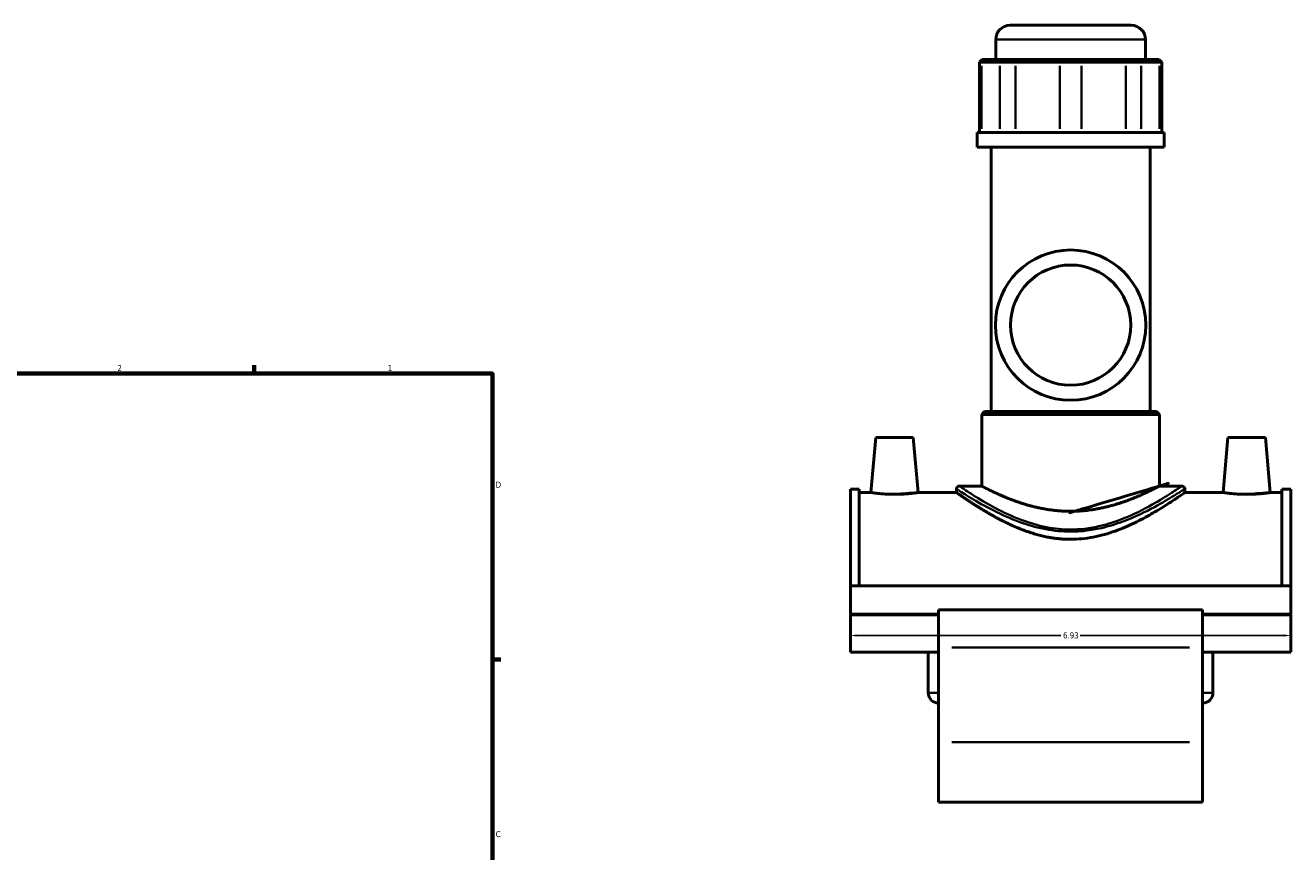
# Model space of a CAD drawing. Header units: inches. Extents: x -0.9 to 54.4, y -1.4 to 54.1.
# Tile 5 of 7: x 26.1 to 46.1, y 13.5 to 26.5. Entities that reach past the tile are written whole.
import ezdxf

# ---------------------------------------------------------------- set-up
doc = ezdxf.new("R2010")
doc.units = ezdxf.units.IN
doc.header["$MEASUREMENT"] = 0
for name, color, linetype, lineweight in [('Border (ANSI)', 7, 'Continuous', 70), ('Dimension (ANSI)', 7, 'Continuous', 25), ('Visible (ANSI)', 7, 'Continuous', 50), ('Visible Narrow (ANSI)', 7, 'Continuous', 35)]:
    doc.layers.add(name, color=color, linetype=linetype, lineweight=lineweight)
doc.styles.add('Note Text (ANSI)', font='tahoma.ttf')
doc.dimstyles.new('Default (ANSI)', dxfattribs={"dimtxt": 0.09448818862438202, "dimasz": 0.09842519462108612, "dimexe": 0.125, "dimexo": 0.0625, "dimgap": 0.03149606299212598, "dimtad": 0, "dimtih": 1, "dimtoh": 1, "dimrnd": 1e-08, "dimzin": 4, "dimdsep": 46, "dimtxsty": 'Note Text (ANSI)', "dimcen": 0.09, "dimdle": 0.3937007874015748, "dimclrd": 256, "dimclre": 256, "dimclrt": 5, "dimadec": 0, "dimazin": 1, "dimtfac": 1, "dimtofl": 0, "dimtmove": 0, "dimatfit": 3, "dimfxl": 1, "dimtolj": 1, "dimtzin": 4, "dimlwd": -1, "dimlwe": -1, "dimarcsym": 0})

# ---------------------------------------------------------------- blocks, each defined once
blk = doc.blocks.new('Borders Default Border')
at = {"layer": 'Border (ANSI)'}
for p, q in [((29.75000096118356, 21.00000006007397), (29.75000096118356, 21.13448766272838)), ((33.49999855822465, 16.49999993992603), (33.63448916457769, 16.49999993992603))]:
    blk.add_line(p, q, dxfattribs=at)
at = {"layer": 'Border (ANSI)', "flags": 128}
blk.add_lwpolyline([(0.4999999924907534, 0.9999999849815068), (0.4999999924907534, 21.00000006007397), (33.49999855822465, 21.00000006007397), (33.49999855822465, 0.9999999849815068), (0.4999999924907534, 0.9999999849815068)], dxfattribs=at)
at = {"layer": 'Border (ANSI)', "color": 5, "true_color": 0x0000ff, "char_height": 0.09448818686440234, "attachment_point": 7, "style": 'Note Text (ANSI)'}
for s, insert in [('2', (27.59635095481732, 21.04)), ('1', (31.85368325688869, 21.04)), ('D', (33.55262652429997, 19.2027559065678)), ('C', (33.552388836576, 13.70107135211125))]:
    blk.add_mtext(s, dxfattribs=dict(at, insert=insert))
blk = doc.blocks.new('*D6')
at = {"layer": 'Defpoints', "color": 0, "transparency": 16777216}
for p in [(39.13818177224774, 17.65861228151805), (46.06818177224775, 17.65861228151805), (46.06818177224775, 16.8759921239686)]:
    blk.add_point(p, dxfattribs=at)
at = {"layer": 'Dimension (ANSI)', "transparency": 16777216}
for p, q in [((39.13818177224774, 17.59611228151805), (39.13818177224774, 16.7509921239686)), ((46.06818177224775, 17.59611228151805), (46.06818177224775, 16.7509921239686)), ((39.23660696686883, 16.8759921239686), (42.45197317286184, 16.8759921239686)), ((45.96975657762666, 16.8759921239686), (42.75439037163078, 16.8759921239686))]:
    blk.add_line(p, q, dxfattribs=at)
for points in [[(39.23660696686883, 16.89239632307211), (39.23660696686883, 16.85958792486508), (39.13818177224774, 16.8759921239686)], [(45.96975657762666, 16.89239632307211), (45.96975657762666, 16.85958792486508), (46.06818177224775, 16.8759921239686)]]:
    blk.add_solid(points, dxfattribs=at)
at = {"layer": 'Dimension (ANSI)', "color": 5, "transparency": 16777216, "insert": (42.48346923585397, 16.92520339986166), "char_height": 0.09448818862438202, "attachment_point": 1, "style": 'Note Text (ANSI)'}
blk.add_mtext('\\A1;6.93', dxfattribs=at)

msp = doc.modelspace()

# ---------------------------------------------------------------- linework, layer by layer
at = {"layer": 'Visible (ANSI)'}
for p, q in [((41.64905421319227, 26.48236139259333), (43.55730933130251, 26.48236139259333)), ((41.42444791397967, 25.94546139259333), (41.42444791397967, 26.25775509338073)), ((43.78191563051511, 25.94546139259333), (43.78191563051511, 26.25775509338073)), ((41.21169732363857, 25.94546139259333), (41.16677606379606, 25.90054013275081)), ((41.20097033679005, 25.90054013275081), (41.16677606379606, 25.90054013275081)), ((41.16677606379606, 25.90054013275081), (41.16677606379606, 24.79496139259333)), ((41.20097033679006, 25.90054013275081), (41.49011250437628, 25.90054013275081)), ((41.21169732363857, 25.94546139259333), (41.24247216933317, 25.94546139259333)), ((41.5316143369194, 25.94546139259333), (41.24247216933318, 25.94546139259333)), ((41.7332246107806, 25.90054013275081), (41.49011250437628, 25.90054013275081)), ((41.5316143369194, 25.94546139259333), (41.7504152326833, 25.94546139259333)), ((41.73322461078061, 25.90054013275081), (42.43127555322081, 25.90054013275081)), ((42.44846617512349, 25.94546139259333), (41.7504152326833, 25.94546139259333)), ((42.7750879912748, 25.90054013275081), (42.43127555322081, 25.90054013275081)), ((42.44846617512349, 25.94546139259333), (42.75789736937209, 25.94546139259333)), ((43.45594831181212, 25.94546139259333), (42.75789736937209, 25.94546139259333)), ((42.7750879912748, 25.90054013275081), (43.47313893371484, 25.90054013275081)), ((43.45594831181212, 25.94546139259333), (43.67474920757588, 25.94546139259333)), ((43.71625104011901, 25.90054013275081), (43.47313893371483, 25.90054013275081)), ((43.96389137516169, 25.94546139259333), (43.67474920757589, 25.94546139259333)), ((43.71625104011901, 25.90054013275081), (44.00539320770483, 25.90054013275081)), ((43.96389137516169, 25.94546139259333), (43.9946662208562, 25.94546139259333)), ((43.9946662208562, 25.94546139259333), (44.03958748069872, 25.90054013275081)), ((44.03958748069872, 25.90054013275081), (44.00539320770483, 25.90054013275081)), ((44.03958748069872, 25.90054013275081), (44.03958748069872, 24.79496139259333)), ((44.07659909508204, 24.79496139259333), (41.12976444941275, 24.79496139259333)), ((41.12976444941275, 24.56486139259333), (41.12976444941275, 24.79496139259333)), ((44.07659909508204, 24.56486139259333), (44.07659909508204, 24.79496139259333)), ((44.07659909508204, 24.56486139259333), (41.12976444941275, 24.56486139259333)), ((41.35077704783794, 20.40259761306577), (41.35077704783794, 24.56486139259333)), ((43.85558649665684, 20.40259761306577), (43.85558649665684, 24.56486139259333)), ((41.248356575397, 20.40259761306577), (41.20343531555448, 20.35767635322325)), ((44.00292822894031, 20.35767635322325), (41.20343531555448, 20.35767635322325)), ((41.20343531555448, 19.22923068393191), (41.20343531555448, 20.35767635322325)), ((41.248356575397, 20.40259761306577), (43.95800696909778, 20.40259761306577)), ((43.95800696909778, 20.40259761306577), (44.00292822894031, 20.35767635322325)), ((44.00292822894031, 19.22923068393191), (44.00292822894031, 20.35767635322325)), ((39.53590618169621, 19.99346375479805), (39.46008382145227, 19.12681021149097)), ((40.12645736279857, 19.99346375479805), (39.53590618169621, 19.99346375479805)), ((40.12645736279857, 19.99346375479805), (40.20227972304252, 19.12681021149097)), ((45.07990618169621, 19.99346375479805), (45.00408382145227, 19.12681021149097)), ((45.07990618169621, 19.99346375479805), (45.67045736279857, 19.99346375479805)), ((45.67045736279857, 19.99346375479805), (45.74627972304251, 19.12681021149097)), ((39.13818177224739, 19.17802044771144), (39.1381817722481, 17.65896932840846)), ((39.13818177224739, 19.17802044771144), (39.27678177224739, 19.17802044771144)), ((39.2767817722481, 17.65896932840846), (39.27678177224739, 19.17802044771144)), ((39.46008382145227, 19.12681021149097), (39.27678177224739, 19.12681021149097)), ((40.8063313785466, 19.12681021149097), (40.20227972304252, 19.12681021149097)), ((40.8063313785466, 19.1843094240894), (40.8063313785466, 19.12681021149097)), ((40.85125263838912, 19.22923068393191), (41.20343531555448, 19.22923068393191)), ((44.00292822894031, 19.22923068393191), (44.35511090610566, 19.22923068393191)), ((44.40003216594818, 19.1843094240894), (44.40003216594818, 19.12681021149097)), ((45.00408382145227, 19.12681021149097), (44.40003216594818, 19.12681021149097)), ((45.92958177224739, 19.12681021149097), (45.74627972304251, 19.12681021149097)), ((45.92958177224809, 17.65896932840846), (45.92958177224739, 19.17802044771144)), ((45.92958177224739, 19.17802044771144), (46.06818177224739, 19.17802044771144)), ((46.06818177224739, 19.17802044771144), (46.0681817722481, 17.65896932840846)), ((39.1381817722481, 17.65896932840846), (39.1381817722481, 17.20975672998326)), ((46.0681817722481, 17.65896932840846), (39.1381817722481, 17.65896932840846)), ((46.0681817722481, 17.20975672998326), (46.0681817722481, 17.65896932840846)), ((40.5241817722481, 17.20975672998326), (39.1381817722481, 17.20975672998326)), ((39.13818177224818, 17.1999173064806), (39.13818177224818, 16.61594092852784)), ((40.52418177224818, 17.1999173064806), (39.13818177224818, 17.1999173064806)), ((40.36246523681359, 17.1999173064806), (40.36246523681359, 17.20975672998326)), ((40.52418177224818, 17.27808029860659), (40.52418177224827, 16.68885186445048)), ((44.68218177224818, 17.27808029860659), (40.52418177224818, 17.27808029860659)), ((44.68218177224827, 16.68885186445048), (44.68218177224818, 17.27808029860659)), ((46.0681817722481, 17.20975672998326), (44.6821817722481, 17.20975672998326)), ((46.06818177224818, 17.1999173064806), (44.68218177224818, 17.1999173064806)), ((44.84389830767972, 17.1999173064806), (44.84389830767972, 17.20975672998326)), ((46.06818177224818, 16.61594092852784), (46.06818177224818, 17.1999173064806)), ((40.52418177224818, 16.61594092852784), (39.13818177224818, 16.61594092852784)), ((40.36246523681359, 15.97333777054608), (40.36246523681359, 16.61594092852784)), ((40.52418177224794, 15.19706556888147), (40.52418177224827, 16.68885186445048)), ((44.68218177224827, 16.68885186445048), (44.68218177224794, 15.19706556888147)), ((46.06818177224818, 16.61594092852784), (44.68218177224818, 16.61594092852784)), ((44.84389830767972, 15.97333777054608), (44.84389830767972, 16.61594092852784)), ((40.52418177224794, 15.19706556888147), (40.5241817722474, 14.25285351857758)), ((44.68218177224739, 14.25285351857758), (44.68218177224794, 15.19706556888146)), ((44.68218177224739, 14.25285351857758), (40.5241817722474, 14.25285351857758))]:
    msp.add_line(p, q, dxfattribs=at)
for radius in [1.183070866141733, 0.9464566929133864]:
    msp.add_circle((42.60318177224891, 21.76236139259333), radius, dxfattribs=at)
for centre, radius, start, end in [((41.64905421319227, 26.25775509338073), 0.2246062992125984, 90, 180), ((43.55730933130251, 26.25775509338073), 0.2246062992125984, 0, 90), ((40.85125263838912, 19.1843094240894), 0.04492125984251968, 90, 180), ((44.35511090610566, 19.1843094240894), 0.04492125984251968, 0, 90), ((40.52418177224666, 15.97333777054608), 0.1617165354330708, 180, 270), ((44.68218177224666, 15.97333777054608), 0.1617165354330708, 270, 0)]:
    msp.add_arc(centre, radius, start, end, dxfattribs=at)
for points, knots in [([(39.8311817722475, 19.0994235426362), (39.78432804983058, 19.0994235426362), (39.73443471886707, 19.10087676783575), (39.6428424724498, 19.10608964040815), (39.6011367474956, 19.10977054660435), (39.53544634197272, 19.11663954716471), (39.5070327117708, 19.12027700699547), (39.4693503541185, 19.12539763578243), (39.46008382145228, 19.12681021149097), (39.46008382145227, 19.12681021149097)], [2.854053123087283, 2.854053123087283, 2.854053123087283, 2.854053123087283, 3.211078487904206, 3.211078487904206, 3.568103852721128, 3.568103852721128, 3.924591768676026, 3.924591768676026, 4.281079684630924, 4.281079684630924, 4.281079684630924, 4.281079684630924]), ([(40.20227972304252, 19.12681021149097), (40.20227972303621, 19.12681021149), (40.1930131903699, 19.12539763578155), (40.15533083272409, 19.12027700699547), (40.12691720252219, 19.11663954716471), (40.06122679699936, 19.10977054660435), (40.01952107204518, 19.10608964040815), (39.92792882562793, 19.10087676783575), (39.87803549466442, 19.0994235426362), (39.8311817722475, 19.0994235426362)], [7.135132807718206, 7.135132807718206, 7.135132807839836, 7.135132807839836, 7.491620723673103, 7.491620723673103, 7.848108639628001, 7.848108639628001, 8.205134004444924, 8.205134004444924, 8.562159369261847, 8.562159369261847, 8.562159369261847, 8.562159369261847]), ([(42.60318177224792, 18.39045557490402), (42.48410403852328, 18.39045557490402), (42.36366471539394, 18.40247843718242), (42.12809477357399, 18.44775962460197), (42.01292654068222, 18.48085352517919), (41.79416248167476, 18.5591934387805), (41.69033602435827, 18.60438524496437), (41.49859549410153, 18.69717180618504), (41.41068299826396, 18.74471506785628), (41.25567985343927, 18.83330637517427), (41.18257109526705, 18.87781905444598), (41.05215059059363, 18.960184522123), (40.99483199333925, 18.99799478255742), (40.90163215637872, 19.06061781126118), (40.86567361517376, 19.08546296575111), (40.81801317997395, 19.11856845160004), (40.80633137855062, 19.12681021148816), (40.8063313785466, 19.12681021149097)], [0, 0, 0, 0, 0.9073723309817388, 0.9073723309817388, 1.814744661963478, 1.814744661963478, 2.722116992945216, 2.722116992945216, 3.629489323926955, 3.629489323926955, 4.523733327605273, 4.523733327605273, 5.417977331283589, 5.417977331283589, 6.312221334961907, 6.312221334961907, 7.206465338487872, 7.206465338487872, 7.206465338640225, 7.206465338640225]), ([(42.60318177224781, 18.83167214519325), (42.51313050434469, 18.83167214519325), (42.4207743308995, 18.83720050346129), (42.23841386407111, 18.85906518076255), (42.14840160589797, 18.87536150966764), (41.97672525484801, 18.91521184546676), (41.89489147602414, 18.93874463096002), (41.74387062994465, 18.98812449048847), (41.67467952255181, 19.01392634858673), (41.55235389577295, 19.06290148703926), (41.49473889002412, 19.08790437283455), (41.39258787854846, 19.13444727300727), (41.34804401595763, 19.15595291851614), (41.27603461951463, 19.19160966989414), (41.2485114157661, 19.20576974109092), (41.21220537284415, 19.22458591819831), (41.20343531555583, 19.22923068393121), (41.20343531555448, 19.22923068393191)], [0, 0, 0, 0, 0.6861906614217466, 0.6861906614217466, 1.372381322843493, 1.372381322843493, 2.05857198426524, 2.05857198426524, 2.744762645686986, 2.744762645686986, 3.428598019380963, 3.428598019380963, 4.112433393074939, 4.112433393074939, 4.796268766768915, 4.796268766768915, 5.480104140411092, 5.480104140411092, 5.480104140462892, 5.480104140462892]), ([(44.00292822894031, 19.22923068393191), (44.00292822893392, 19.22923068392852), (43.99415817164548, 19.22458591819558), (43.9578521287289, 19.20576974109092), (43.93032892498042, 19.19160966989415), (43.85831952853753, 19.15595291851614), (43.81377566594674, 19.13444727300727), (43.71162465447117, 19.08790437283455), (43.65400964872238, 19.06290148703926), (43.53168402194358, 19.01392634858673), (43.46249291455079, 18.98812449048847), (43.31147206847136, 18.93874463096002), (43.22963828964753, 18.91521184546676), (43.05796193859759, 18.87536150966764), (42.96794968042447, 18.85906518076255), (42.78558921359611, 18.83720050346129), (42.69323304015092, 18.83167214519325), (42.60318177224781, 18.83167214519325)], [16.44031242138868, 16.44031242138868, 16.44031242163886, 16.44031242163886, 17.12414779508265, 17.12414779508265, 17.80798316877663, 17.80798316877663, 18.4918185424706, 18.4918185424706, 19.17565391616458, 19.17565391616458, 19.86184457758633, 19.86184457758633, 20.54803523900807, 20.54803523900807, 21.23422590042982, 21.23422590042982, 21.92041656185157, 21.92041656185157, 21.92041656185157, 21.92041656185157]), ([(44.40003216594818, 19.12681021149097), (44.40003216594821, 19.12681021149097), (44.38835036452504, 19.11856845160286), (44.3406899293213, 19.08546296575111), (44.30473138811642, 19.06061781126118), (44.21153155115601, 18.99799478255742), (44.15421295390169, 18.960184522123), (44.02379244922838, 18.87781905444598), (43.95068369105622, 18.83330637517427), (43.79568054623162, 18.74471506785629), (43.7077680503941, 18.69717180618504), (43.51602752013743, 18.60438524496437), (43.41220106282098, 18.5591934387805), (43.19343700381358, 18.48085352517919), (43.07826877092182, 18.44775962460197), (42.8426988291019, 18.40247843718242), (42.72225950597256, 18.39045557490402), (42.60318177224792, 18.39045557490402)], [21.61939601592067, 21.61939601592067, 21.61939601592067, 21.61939601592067, 22.51364001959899, 22.51364001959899, 23.40788402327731, 23.40788402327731, 24.30212802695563, 24.30212802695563, 25.19637203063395, 25.19637203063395, 26.10374436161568, 26.10374436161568, 27.01111669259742, 27.01111669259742, 27.91848902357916, 27.91848902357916, 28.8258613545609, 28.8258613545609, 28.8258613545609, 28.8258613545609]), ([(45.3751817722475, 19.0994235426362), (45.32832804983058, 19.0994235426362), (45.27843471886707, 19.10087676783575), (45.1868424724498, 19.10608964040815), (45.1451367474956, 19.10977054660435), (45.07944634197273, 19.11663954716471), (45.0510327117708, 19.12027700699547), (45.0133503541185, 19.12539763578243), (45.00408382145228, 19.12681021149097), (45.00408382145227, 19.12681021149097)], [0, 0, 0, 0, 0.3570253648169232, 0.3570253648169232, 0.7140507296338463, 0.7140507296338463, 1.070538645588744, 1.070538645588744, 1.427026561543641, 1.427026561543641, 1.427026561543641, 1.427026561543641]), ([(45.74627972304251, 19.12681021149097), (45.7462797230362, 19.12681021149), (45.73701319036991, 19.12539763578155), (45.69933083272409, 19.12027700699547), (45.67091720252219, 19.11663954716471), (45.60522679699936, 19.10977054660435), (45.56352107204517, 19.10608964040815), (45.47192882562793, 19.10087676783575), (45.42203549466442, 19.0994235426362), (45.3751817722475, 19.0994235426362)], [4.281079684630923, 4.281079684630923, 4.281079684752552, 4.281079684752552, 4.637567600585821, 4.637567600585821, 4.994055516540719, 4.994055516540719, 5.351080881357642, 5.351080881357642, 5.708106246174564, 5.708106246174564, 5.708106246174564, 5.708106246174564])]:
    msp.add_open_spline(points, degree=3, knots=knots, dxfattribs=at)
at = {"layer": 'Visible Narrow (ANSI)'}
for p, q in [((43.76740346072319, 26.25775509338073), (41.4389600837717, 26.25775509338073)), ((41.24039707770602, 25.9432153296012), (41.20304542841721, 25.90278619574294)), ((41.52953924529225, 25.9432153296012), (41.49218759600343, 25.90278619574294)), ((41.74955570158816, 25.9432153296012), (41.73408414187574, 25.90278619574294)), ((42.44760664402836, 25.9432153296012), (42.43213508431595, 25.90278619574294)), ((42.75875690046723, 25.9432153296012), (42.77422846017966, 25.90278619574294)), ((43.45680784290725, 25.9432153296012), (43.4722794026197, 25.90278619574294)), ((43.67682429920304, 25.9432153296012), (43.71417594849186, 25.90278619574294)), ((43.96596646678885, 25.9432153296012), (44.00331811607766, 25.90278619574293)), ((41.20097033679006, 24.8502403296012), (41.20097033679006, 25.84526119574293)), ((41.49011250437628, 25.84526119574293), (41.49011250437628, 24.8502403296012)), ((41.73322461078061, 24.8502403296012), (41.73322461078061, 25.84526119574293)), ((42.43127555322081, 25.84526119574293), (42.43127555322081, 24.8502403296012)), ((42.7750879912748, 24.8502403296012), (42.7750879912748, 25.84526119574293)), ((43.47313893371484, 25.84526119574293), (43.47313893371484, 24.8502403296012)), ((43.71625104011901, 24.8502403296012), (43.71625104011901, 25.84526119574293)), ((44.00539320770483, 25.84526119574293), (44.00539320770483, 24.8502403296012)), ((42.60318177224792, 18.54382853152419), (42.60318177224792, 18.51361658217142)), ((40.73208177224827, 16.68885186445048), (44.47428177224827, 16.68885186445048)), ((40.36346073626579, 15.97333777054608), (40.52318627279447, 15.97333777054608)), ((44.84290280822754, 15.97333777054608), (44.68317727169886, 15.97333777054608)), ((44.47428177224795, 15.19706556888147), (40.73208177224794, 15.19706556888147))]:
    msp.add_line(p, q, dxfattribs=at)
for points, knots in [([(40.80643339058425, 19.18420247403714), (40.80645778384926, 19.18417680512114), (40.81557447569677, 19.1782539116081), (40.86930793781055, 19.14349303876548), (40.93931304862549, 19.09829508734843), (41.1313827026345, 18.98261865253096), (41.25242404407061, 18.91266036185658), (41.51601925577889, 18.77939669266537), (41.65408437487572, 18.71624561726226), (41.93313882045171, 18.61523469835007), (42.07059011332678, 18.57511000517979), (42.34080478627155, 18.52477444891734), (42.47191070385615, 18.51173563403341), (42.60318177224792, 18.51173563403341)], [-21.51721027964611, -21.51721027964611, -21.51721027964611, -21.51721027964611, -20.74540413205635, -20.74540413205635, -19.22709006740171, -19.22709006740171, -17.72632283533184, -17.72632283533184, -16.41667776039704, -16.41667776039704, -15.31087814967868, -15.31087814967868, -14.3448060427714, -14.3448060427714, -14.3448060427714, -14.3448060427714]), ([(42.60318177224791, 18.54511650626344), (42.47519248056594, 18.54511650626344), (42.34736421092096, 18.55837904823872), (42.0839049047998, 18.60957828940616), (41.94988989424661, 18.65039146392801), (41.67781180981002, 18.75313558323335), (41.54319831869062, 18.81737023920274), (41.28619298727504, 18.95292051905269), (41.16817767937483, 19.02407919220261), (40.98090976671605, 19.14174046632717), (40.91265478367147, 19.18771394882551), (40.86026465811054, 19.22307126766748), (40.85137588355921, 19.22909578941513), (40.85135210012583, 19.22912189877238)], [14.3448060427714, 14.3448060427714, 14.3448060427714, 14.3448060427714, 15.31087814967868, 15.31087814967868, 16.41667776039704, 16.41667776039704, 17.72632283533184, 17.72632283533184, 19.22709006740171, 19.22709006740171, 20.74540413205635, 20.74540413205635, 21.51721027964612, 21.51721027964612, 21.51721027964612, 21.51721027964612]), ([(44.35498593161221, 19.22909389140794), (44.35500664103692, 19.22911665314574), (44.34958152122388, 19.22545739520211), (44.31434165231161, 19.201595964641), (44.26311317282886, 19.16690160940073), (44.1121048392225, 19.06981758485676), (44.00979779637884, 19.00601759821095), (43.75113430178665, 18.86096119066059), (43.58919829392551, 18.77815306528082), (43.30272430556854, 18.66686699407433), (43.19156598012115, 18.63042818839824), (42.99331297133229, 18.5828957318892), (42.90896641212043, 18.56753326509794), (42.7505216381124, 18.54942493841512), (42.67685733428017, 18.54511650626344), (42.60318177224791, 18.54511650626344)], [35.86199117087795, 35.86199117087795, 35.86199117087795, 35.86199117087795, 36.46729215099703, 36.46729215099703, 37.81581323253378, 37.81581323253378, 39.25136836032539, 39.25136836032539, 40.88492973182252, 40.88492973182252, 41.8214579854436, 41.8214579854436, 42.47830984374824, 42.47830984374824, 43.0344181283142, 43.0344181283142, 43.0344181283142, 43.0344181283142]), ([(42.60318177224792, 18.51173563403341), (42.67874645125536, 18.51173563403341), (42.75429958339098, 18.51597138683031), (42.91680704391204, 18.53377424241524), (43.00331633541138, 18.54887755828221), (43.20665275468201, 18.59560818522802), (43.32066129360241, 18.63143230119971), (43.61448076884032, 18.74084107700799), (43.78056898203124, 18.82225230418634), (44.04586487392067, 18.96486174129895), (44.15079517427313, 19.02758547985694), (44.30567551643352, 19.12303178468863), (44.35821754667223, 19.15714087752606), (44.39436100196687, 19.18059978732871), (44.39992522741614, 19.18419731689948), (44.39990398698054, 19.18417493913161)], [-43.0344181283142, -43.0344181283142, -43.0344181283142, -43.0344181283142, -42.47830984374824, -42.47830984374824, -41.8214579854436, -41.8214579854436, -40.88492973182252, -40.88492973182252, -39.25136836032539, -39.25136836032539, -37.81581323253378, -37.81581323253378, -36.46729215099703, -36.46729215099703, -35.86199117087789, -35.86199117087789, -35.86199117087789, -35.86199117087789])]:
    msp.add_open_spline(points, degree=3, knots=knots, dxfattribs=at)

# ---------------------------------------------------------------- block references
msp.add_blockref('Borders Default Border', (0, 0))

# ---------------------------------------------------------------- dimensions: what is measured, and where the dimension line sits
at = {"layer": 'Dimension (ANSI)'}
dim = msp.add_linear_dim(base=(46.06818177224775, 16.8759921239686), p1=(39.13818177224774, 17.65861228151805), p2=(46.06818177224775, 17.65861228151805), dimstyle='Default (ANSI)', override={"dimgap": 0.03149606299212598, "dimtih": 0, "dimtoh": 0, "dimdec": 2, "dimtol": 0, "dimlim": 0, "dimtp": 0, "dimtm": -0, "dimtdec": 2, "dimatfit": 1}, dxfattribs=at)
dim.commit()
dim.dimension.update_dxf_attribs({"geometry": '*D6', "text_midpoint": (42.60318177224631, 16.8759921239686), "dimtype": 160})

doc.saveas('drawing.dxf')
